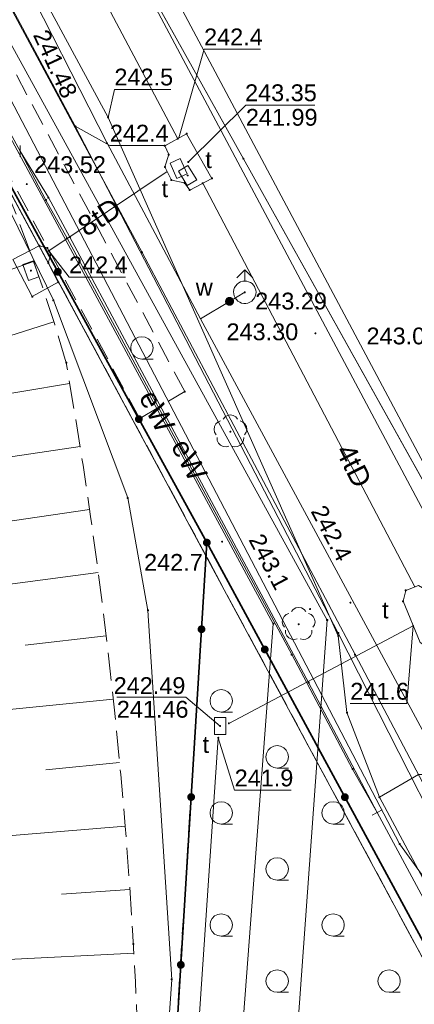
# Model space of a CAD drawing. Header units: metres. Extents: x 6603648 to 6604252, y 5739748 to 5740166.
# Tile 111 of 114: x 6604203 to 6604220, y 5740030 to 5740074. Entities that reach past the tile are written whole.
import ezdxf
from ezdxf.enums import TextEntityAlignment as Align

# ---------------------------------------------------------------- set-up
doc = ezdxf.new("R2010")
doc.units = ezdxf.units.M
for name, pattern in [('PRZER1-1', [1, 0.5, -0.5]), ('PRZER2-1', [1.5, 1, -0.5]), ('PRZER2_5-1', [1.75, 1.25, -0.5]), ('PRZER3-1', [2, 1.5, -0.5])]:
    doc.linetypes.add(name, pattern=pattern)
doc.layers.get('0').update_dxf_attribs({"linetype": 'CONTINUOUS'})
for name, color, linetype, lineweight, true_color in [('GEPPGD', 7, 'CONTINUOUS', 18, 0x008000), ('GESDZI', 7, 'CONTINUOUS', 18, 0x008000), ('GESKKL', 7, 'CONTINUOUS', 18, 0x008000), ('GESUZY', 7, 'CONTINUOUS', 18, 0x008000), ('GSLKOG', 7, 'CONTINUOUS', 35, 0x0a0909), ('GSPPRB', 7, 'CONTINUOUS', 18, 0x0a0909), ('GSPRDL', 7, 'CONTINUOUS', 18, 0x008000), ('GSPWPN', 7, 'CONTINUOUS', 13, 0x0a0909), ('GSPWPN_O', 7, 'CONTINUOUS', 13, 0x0a0909), ('GSPWPS', 7, 'CONTINUOUS', 13, 0x0a0909), ('GSPWPS_O', 7, 'CONTINUOUS', 13, 0x0a0909), ('GSSLZK', 7, 'CONTINUOUS', 18, 0x0a0909), ('GSSPDR', 7, 'CONTINUOUS', 18, 0x0a0909), ('GSSZSN', 7, 'CONTINUOUS', 18, 0x0a0909), ('GULENN', 1, 'CONTINUOUS', 18, 0xff0000), ('GULESN', 1, 'CONTINUOUS', 18, 0xff0000), ('GULEWN', 1, 'CONTINUOUS', 18, 0xff0000), ('GULEWN_O', 1, 'CONTINUOUS', 18, 0xff0000), ('GULTPR', 7, 'CONTINUOUS', 18, 0xff9100), ('GULTPR_O', 7, 'CONTINUOUS', 18, 0xff9100), ('GULWOP', 5, 'CONTINUOUS', 18, 0x0000ff), ('GUPEZC', 7, 'CONTINUOUS', 18, 0x0a0909), ('GUPTWZ', 7, 'CONTINUOUS', 18, 0x0a0909), ('GUPTWZ_O', 7, 'CONTINUOUS', 18, 0x0a0909), ('GUPWDT', 7, 'CONTINUOUS', 18, 0x0a0909), ('GUSIKP', 7, 'CONTINUOUS', 18, 0x0a0909)]:
    doc.layers.add(name, color=color, linetype=linetype, lineweight=lineweight, true_color=true_color)
for name, color, linetype, true_color in [('GUPESH', 1, 'CONTINUOUS', 0xff0000), ('GUPESH_O', 1, 'CONTINUOUS', 0xff0000), ('GUPTSH', 7, 'CONTINUOUS', 0xff9100), ('GUPTSH_O', 7, 'CONTINUOUS', 0xff9100), ('GUPWSH', 5, 'CONTINUOUS', 0x0000ff), ('GUPWSH_O', 5, 'CONTINUOUS', 0x0000ff), ('GUPWZA', 7, 'CONTINUOUS', 0x0a0909), ('GUPWZA_O', 7, 'CONTINUOUS', 0x0a0909)]:
    doc.layers.add(name, color=color, linetype=linetype, true_color=true_color)
doc.styles.add('Arial', font='arial.ttf')

# ---------------------------------------------------------------- blocks, each defined once
blk = doc.blocks.new('GSPWPN1')
blk.add_hatch(color=0).paths.add_polyline_path([(0, 0.045), (-0.011647, 0.043467), (-0.0225, 0.038971), (-0.03182, 0.03182), (-0.038971, 0.0225), (-0.043467, 0.011647), (-0.045, 0), (-0.043467, -0.011647), (-0.038971, -0.0225), (-0.03182, -0.03182), (-0.0225, -0.038971), (-0.011647, -0.043467), (0, -0.045), (0.011647, -0.043467), (0.0225, -0.038971), (0.03182, -0.03182), (0.038971, -0.0225), (0.043467, -0.011647), (0.045, 0), (0.043467, 0.011647), (0.038971, 0.0225), (0.03182, 0.03182), (0.0225, 0.038971), (0.011647, 0.043467)])
blk = doc.blocks.new('GSPPRB0')
at = {"color": 0, "lineweight": 18}
blk.add_lwpolyline([(-0.007955, 0.0225), (0.007955, 0.0225), (0.0225, 0.007955), (0.0225, -0.007955), (0.007955, -0.0225), (-0.007955, -0.0225), (-0.0225, -0.007955), (-0.0225, 0.007955)], close=True, dxfattribs=at)
blk = doc.blocks.new('GUPESH1')
blk.add_hatch(color=0).paths.add_polyline_path([(0, 0.045), (-0.011647, 0.043467), (-0.0225, 0.038971), (-0.03182, 0.03182), (-0.038971, 0.0225), (-0.043467, 0.011647), (-0.045, 0), (-0.043467, -0.011647), (-0.038971, -0.0225), (-0.03182, -0.03182), (-0.0225, -0.038971), (-0.011647, -0.043467), (0, -0.045), (0.011647, -0.043467), (0.0225, -0.038971), (0.03182, -0.03182), (0.038971, -0.0225), (0.043467, -0.011647), (0.045, 0), (0.043467, 0.011647), (0.038971, 0.0225), (0.03182, 0.03182), (0.0225, 0.038971), (0.011647, 0.043467)])
blk = doc.blocks.new('GUPTSH1')
blk.add_hatch(color=0).paths.add_polyline_path([(0, 0.045), (-0.011647, 0.043467), (-0.0225, 0.038971), (-0.03182, 0.03182), (-0.038971, 0.0225), (-0.043467, 0.011647), (-0.045, 0), (-0.043467, -0.011647), (-0.038971, -0.0225), (-0.03182, -0.03182), (-0.0225, -0.038971), (-0.011647, -0.043467), (0, -0.045), (0.011647, -0.043467), (0.0225, -0.038971), (0.03182, -0.03182), (0.038971, -0.0225), (0.043467, -0.011647), (0.045, 0), (0.043467, 0.011647), (0.038971, 0.0225), (0.03182, 0.03182), (0.0225, 0.038971), (0.011647, 0.043467)])
blk = doc.blocks.new('GUPEZC1')
at = {"color": 0}
blk.add_lwpolyline([(0, 0.25), (0, -0.25)], dxfattribs=at)
blk = doc.blocks.new('GSPWPS1')
blk.add_hatch(color=0).paths.add_polyline_path([(0, 0.045), (-0.011647, 0.043467), (-0.0225, 0.038971), (-0.03182, 0.03182), (-0.038971, 0.0225), (-0.043467, 0.011647), (-0.045, 0), (-0.043467, -0.011647), (-0.038971, -0.0225), (-0.03182, -0.03182), (-0.0225, -0.038971), (-0.011647, -0.043467), (0, -0.045), (0.011647, -0.043467), (0.0225, -0.038971), (0.03182, -0.03182), (0.038971, -0.0225), (0.043467, -0.011647), (0.045, 0), (0.043467, 0.011647), (0.038971, 0.0225), (0.03182, 0.03182), (0.0225, 0.038971), (0.011647, 0.043467)])
blk = doc.blocks.new('GUPTWZ1_3')
at = {"color": 0}
blk.add_lwpolyline([(0.375, -0.25), (-0.375, -0.25), (-0.375, 0.25), (0.375, 0.25)], close=True, dxfattribs=at)
blk = doc.blocks.new('GUPWDT1')
at = {"color": 0}
blk.add_lwpolyline([(0.5, 0), (0.492404, -0.086824), (0.469846, -0.17101), (0.433013, -0.25), (0.383022, -0.321394), (0.321394, -0.383022), (0.25, -0.433013), (0.17101, -0.469846), (0.086824, -0.492404), (0, -0.5), (-0.086824, -0.492404), (-0.17101, -0.469846), (-0.25, -0.433013), (-0.32743, -0.377875), (-0.393027, -0.309079), (-0.444418, -0.229113), (-0.479746, -0.140866), (-0.497736, -0.047528), (-0.497736, 0.047528), (-0.479746, 0.140866), (-0.444418, 0.229113), (-0.393027, 0.309079), (-0.32743, 0.377875), (-0.25, 0.433013), (-0.163534, 0.4725), (-0.071157, 0.494911), (0.023791, 0.499434), (0.117879, 0.485906), (0.207708, 0.454816), (0.290028, 0.407288), (0.361867, 0.34504), (0.420627, 0.27032), (0.464184, 0.185831), (0.490964, 0.094626)], close=True, dxfattribs=at)
for points in [[(0.5, 0), (1, 0)], [(0.646447, 0.353553), (1, 0), (0.646447, -0.353553)]]:
    blk.add_lwpolyline(points, dxfattribs=at)
blk = doc.blocks.new('GUPWZA1')
blk.add_hatch(color=0).paths.add_polyline_path([(0, 0.2), (-0.051764, 0.193185), (-0.1, 0.173205), (-0.141421, 0.141421), (-0.173205, 0.1), (-0.193185, 0.051764), (-0.2, 0), (-0.193185, -0.051764), (-0.173205, -0.1), (-0.141421, -0.141421), (-0.1, -0.173205), (-0.051764, -0.193185), (0, -0.2), (0.051764, -0.193185), (0.1, -0.173205), (0.141421, -0.141421), (0.173205, -0.1), (0.193185, -0.051764), (0.2, 0), (0.193185, 0.051764), (0.173205, 0.1), (0.141421, 0.141421), (0.1, 0.173205), (0.051764, 0.193185)])
blk = doc.blocks.new('GEPPGD1_2')
blk.add_hatch(color=0).paths.add_polyline_path([(-0.045, 0), (-0.042798, -0.013906), (-0.036406, -0.02645), (-0.02645, -0.036406), (-0.013906, -0.042798), (0, -0.045), (0.013906, -0.042798), (0.02645, -0.036406), (0.036406, -0.02645), (0.042798, -0.013906), (0.045, 0), (0.042798, 0.013906), (0.036406, 0.02645), (0.02645, 0.036406), (0.013906, 0.042798), (0, 0.045), (-0.013906, 0.042798), (-0.02645, 0.036406), (-0.036406, 0.02645), (-0.042798, 0.013906)])
blk = doc.blocks.new('GUPWSH1')
blk.add_hatch(color=0).paths.add_polyline_path([(0, 0.045), (-0.011647, 0.043467), (-0.0225, 0.038971), (-0.03182, 0.03182), (-0.038971, 0.0225), (-0.043467, 0.011647), (-0.045, 0), (-0.043467, -0.011647), (-0.038971, -0.0225), (-0.03182, -0.03182), (-0.0225, -0.038971), (-0.011647, -0.043467), (0, -0.045), (0.011647, -0.043467), (0.0225, -0.038971), (0.03182, -0.03182), (0.038971, -0.0225), (0.043467, -0.011647), (0.045, 0), (0.043467, 0.011647), (0.038971, 0.0225), (0.03182, 0.03182), (0.0225, 0.038971), (0.011647, 0.043467)])
blk = doc.blocks.new('GSPRDL1')
blk.add_hatch(color=0).paths.add_polyline_path([(-0.045, 0), (-0.042798, -0.013906), (-0.036406, -0.02645), (-0.02645, -0.036406), (-0.013906, -0.042798), (0, -0.045), (0.013906, -0.042798), (0.02645, -0.036406), (0.036406, -0.02645), (0.042798, -0.013906), (0.045, 0), (0.042798, 0.013906), (0.036406, 0.02645), (0.02645, 0.036406), (0.013906, 0.042798), (0, 0.045), (-0.013906, 0.042798), (-0.02645, 0.036406), (-0.036406, 0.02645), (-0.042798, 0.013906)])
at = {"color": 0}
for points in [[(-0.646351, 0.068773), (-0.677512, 0.194901), (-0.663766, 0.324092), (-0.606763, 0.440839), (-0.513345, 0.531129), (-0.394725, 0.584125), (-0.265141, 0.593465)], [(-0.134326, 0.635969), (-0.024001, 0.70458), (0.103115, 0.731429), (0.231763, 0.713292), (0.346501, 0.652348), (0.433559, 0.55591), (0.482485, 0.435555)], [(0.563333, 0.324277), (0.662679, 0.240553), (0.727494, 0.127956), (0.75, 0), (0.727494, -0.127956), (0.662679, -0.240553), (0.563333, -0.324277)], [(-0.265141, -0.593465), (-0.394725, -0.584125), (-0.513345, -0.531129), (-0.606763, -0.440839), (-0.663766, -0.324092), (-0.677512, -0.194901), (-0.646351, -0.068773)], [(0.482485, -0.435555), (0.433559, -0.55591), (0.346501, -0.652348), (0.231763, -0.713292), (0.103115, -0.731429), (-0.024001, -0.70458), (-0.134326, -0.635969)]]:
    blk.add_lwpolyline(points, dxfattribs=at)
blk = doc.blocks.new('GSLKOG2')
blk.add_hatch(color=0).paths.add_polyline_path([(0, 0.175), (-0.045293, 0.169037), (-0.0875, 0.151554), (-0.123744, 0.123744), (-0.151554, 0.0875), (-0.169037, 0.045293), (-0.175, 0), (-0.169037, -0.045293), (-0.151554, -0.0875), (-0.123744, -0.123744), (-0.0875, -0.151554), (-0.045293, -0.169037), (0, -0.175), (0.045293, -0.169037), (0.0875, -0.151554), (0.123744, -0.123744), (0.151554, -0.0875), (0.169037, -0.045293), (0.175, 0), (0.169037, 0.045293), (0.151554, 0.0875), (0.123744, 0.123744), (0.0875, 0.151554), (0.045293, 0.169037)])
blk = doc.blocks.new('GSLKOG1')
blk.add_hatch(color=0).paths.add_polyline_path([(0, 0.175), (-0.045293, 0.169037), (-0.0875, 0.151554), (-0.123744, 0.123744), (-0.151554, 0.0875), (-0.169037, 0.045293), (-0.175, 0), (-0.169037, -0.045293), (-0.151554, -0.0875), (-0.123744, -0.123744), (-0.0875, -0.151554), (-0.045293, -0.169037), (0, -0.175), (0.045293, -0.169037), (0.0875, -0.151554), (0.123744, -0.123744), (0.151554, -0.0875), (0.169037, -0.045293), (0.175, 0), (0.169037, 0.045293), (0.151554, 0.0875), (0.123744, 0.123744), (0.0875, 0.151554), (0.045293, 0.169037)])
blk = doc.blocks.new('GSSLZK1')
at = {"color": 0}
blk.add_lwpolyline([(0.5, 0), (0.475528, -0.154508), (0.404508, -0.293893), (0.293893, -0.404508), (0.154508, -0.475528), (0, -0.5), (-0.154508, -0.475528), (-0.293893, -0.404508), (-0.404508, -0.293893), (-0.475528, -0.154508), (-0.5, 0), (-0.475528, 0.154508), (-0.404508, 0.293893), (-0.293893, 0.404508), (-0.154508, 0.475528), (0, 0.5), (0.154508, 0.475528), (0.293893, 0.404508), (0.404508, 0.293893), (0.475528, 0.154508)], close=True, dxfattribs=at)
blk.add_lwpolyline([(-0.5, 0), (-0.5, -0.5)], dxfattribs=at)

msp = doc.modelspace()

# ---------------------------------------------------------------- linework, layer by layer
at = {"layer": 'GESDZI', "color": 96, "linetype": 'Continuous', "lineweight": 18, "true_color": 0x008000}
for p, q in [((6604183.81, 5740100.36), (6604211.14, 5740049.68)), ((6604212.81, 5740067.39), (6604205.66, 5740080.21)), ((6604227.06, 5740041.86), (6604212.81, 5740067.39)), ((6604211.14, 5740049.68), (6604208.38, 5740004.99))]:
    msp.add_line(p, q, dxfattribs=at)
for points in [[(6604177.388, 5740130.878), (6604188.08, 5740111.72), (6604205.66, 5740080.21), (6604212.81, 5740067.39), (6604227.06, 5740041.86), (6604226.28, 5740034.3), (6604225.19, 5740023.63), (6604211.14, 5740049.68), (6604183.81, 5740100.36), (6604166.975, 5740131.573)], [(6604226.418, 5739825.71), (6604205, 5739821.48), (6604196.08, 5739821.95), (6604198.07, 5739851.9), (6604198.87, 5739863.88), (6604199.76, 5739877.24), (6604201.1, 5739896.98), (6604202.44, 5739916.9), (6604203.44, 5739931.58), (6604203.8, 5739936.9), (6604205.14, 5739956.67), (6604205.71, 5739965.06), (6604208.38, 5740004.99), (6604211.14, 5740049.68), (6604225.19, 5740023.63), (6604238.131, 5739999.936)]]:
    msp.add_lwpolyline(points, dxfattribs=at)
at = {"layer": 'GESKKL', "color": 96, "linetype": 'PRZER3-1', "lineweight": 18, "true_color": 0x008000}
msp.add_lwpolyline([(6604238.131, 5739999.936), (6604225.19, 5740023.63), (6604211.14, 5740049.68), (6604183.81, 5740100.36), (6604166.975, 5740131.573)], dxfattribs=at)
at = {"layer": 'GESUZY', "color": 96, "linetype": 'PRZER1-1', "lineweight": 18, "true_color": 0x008000}
for points in [[(6604238.131, 5739999.936), (6604225.19, 5740023.63), (6604211.14, 5740049.68), (6604183.81, 5740100.36), (6604166.975, 5740131.573)], [(6604045.72, 5740109.58), (6604090.22, 5740106.61), (6604096.88, 5740106.16), (6604155.41, 5740102.26), (6604161.21, 5740101.87), (6604183.81, 5740100.36), (6604211.14, 5740049.68), (6604225.19, 5740023.63), (6604238.131, 5739999.936)]]:
    msp.add_lwpolyline(points, dxfattribs=at)
at = {"layer": 'GSLKOG', "color": 18, "linetype": 'Continuous', "lineweight": 35, "true_color": 0x0a0909}
for points in [[(6604183.39, 5740100.7), (6604211.178, 5740050.262), (6604208.392, 5740005.107), (6604205.713, 5739965.146), (6604203.434, 5739931.663), (6604197.296, 5739931.97)], [(6604234.25, 5740007.78), (6604211.178, 5740050.262)]]:
    msp.add_lwpolyline(points, dxfattribs=at)
at = {"layer": 'GSSLZK', "color": 18, "linetype": 'PRZER2-1', "lineweight": 18, "true_color": 0x0a0909}
msp.add_lwpolyline([(6604208.18, 5740055.8), (6604210.19, 5740057), (6604183.46, 5740107.23), (6604181.36, 5740105.55)], close=True, dxfattribs=at)
msp.add_lwpolyline([(6604238.135, 5739999.985), (6604234.03, 5740007.662), (6604234.25, 5740007.78), (6604211.178, 5740050.262), (6604207.6, 5739993.329), (6604234.332, 5739943.382)], dxfattribs=at)
at = {"layer": 'GSSPDR', "color": 18, "linetype": 'Continuous', "lineweight": 18, "true_color": 0x0a0909}
msp.add_lwpolyline([(6604184.775, 5740100.886), (6604214.142, 5740046.643), (6604204.522, 5739919.482), (6604208, 5739882.664), (6604209.571, 5739880.554), (6604211.711, 5739882.414), (6604207.316, 5739919.294), (6604216.553, 5740046.807), (6604186.359, 5740101.74)], dxfattribs=at)
msp.add_lwpolyline([(6604184.775, 5740100.886), (6604214.142, 5740046.643), (6604204.522, 5739919.482), (6604208, 5739882.664), (6604209.571, 5739880.554), (6604211.711, 5739882.414), (6604207.316, 5739919.294), (6604216.553, 5740046.807), (6604186.359, 5740101.74)], dxfattribs=at)
at = {"layer": 'GSSZSN', "color": 18, "linetype": 'PRZER2_5-1', "lineweight": 18, "true_color": 0x0a0909}
msp.add_lwpolyline([(6604037.319, 5740106.665), (6604055.196, 5740105.081), (6604071.005, 5740104.095), (6604078.357, 5740105.612), (6604080.998, 5740105.388), (6604104.747, 5740103.411), (6604129.626, 5740102.249), (6604150.058, 5740100.705), (6604156.827, 5740100.053), (6604165.873, 5740099.344, -0.07715), (6604179.196, 5740095.371, -0.086132), (6604186.403, 5740091.084, -0.025787), (6604192.315, 5740083.561, -0.090354), (6604204.895, 5740058.288, -0.041119), (6604208.255, 5740021.408), (6604207.704, 5740017.113), (6604207.045, 5740001.44), (6604205.357, 5739975.411)], format="xyb", dxfattribs=at)
at = {"layer": 'GSSZSN', "color": 18, "linetype": 'Continuous', "lineweight": 18, "true_color": 0x0a0909}
for points in [[(6604203.436, 5740062.805), (6604199.565, 5740061.429)], [(6604204.341, 5740060.11), (6604196.232, 5740057.536)], [(6604205.049, 5740057.362), (6604200.768, 5740056.65)], [(6604205.515, 5740054.557), (6604197.173, 5740053.312)], [(6604205.935, 5740051.745), (6604201.978, 5740051.154)], [(6604206.322, 5740048.929), (6604198.771, 5740047.928)], [(6604206.677, 5740046.108), (6604203.069, 5740045.69)], [(6604206.999, 5740043.283), (6604200.092, 5740042.599)], [(6604207.279, 5740040.454), (6604203.984, 5740040.127)], [(6604207.523, 5740037.621), (6604201.193, 5740037.1)], [(6604207.735, 5740034.786), (6604204.689, 5740034.586)], [(6604207.914, 5740031.948), (6604202.011, 5740031.658)]]:
    msp.add_lwpolyline(points, dxfattribs=at)
at = {"layer": 'GULENN', "color": 1, "linetype": 'Continuous', "lineweight": 18, "true_color": 0xff0000}
msp.add_lwpolyline([(6604200.274, 5739889.201), (6604199.194, 5739892.66), (6604201.134, 5739916.634), (6604203.846, 5739948.485), (6604204.135, 5739952.531), (6604209.608, 5740030.777), (6604208.542, 5740047.235), (6604207.641, 5740052.258), (6604204.326, 5740061.072), (6604200.84, 5740068.165), (6604188.488, 5740076.383)], dxfattribs=at)
at = {"layer": 'GULESN', "color": 1, "linetype": 'Continuous', "lineweight": 18, "true_color": 0xff0000}
msp.add_lwpolyline([(6604171.905, 5740131.244), (6604175.62, 5740124.33), (6604187.55, 5740102.06), (6604192.88, 5740091.98), (6604205.3, 5740068.84), (6604217.05, 5740046.23), (6604224.26, 5740032.04), (6604238.443, 5740004.727)], dxfattribs=at)
at = {"layer": 'GULEWN', "color": 1, "linetype": 'Continuous', "lineweight": 18, "true_color": 0xff0000}
for points in [[(6604168.402, 5740131.478), (6604183.389, 5740103.256), (6604202.835, 5740067.728)], [(6604238.342, 5740003.084), (6604234.18, 5740011.9), (6604226.82, 5740024.11), (6604218.884, 5740038.906), (6604217.437, 5740042.682), (6604217.045, 5740046.106), (6604206.766, 5740069.231), (6604194.867, 5740091.218), (6604192.719, 5740094.832), (6604187.458, 5740101.971), (6604183.833, 5740105.438), (6604169.81, 5740131.384)], [(6604238.391, 5740003.88), (6604237.47, 5740005.578), (6604230.006, 5740020.94), (6604224.033, 5740030.982), (6604219.786, 5740036.821), (6604198.565, 5740077.369), (6604180.777, 5740112.394), (6604170.362, 5740131.347)], [(6604238.523, 5740006.012), (6604231.144, 5740020.001), (6604217.802, 5740045.269), (6604208.287, 5740063.208), (6604196.4, 5740085.274), (6604186.7, 5740103.524), (6604175.556, 5740124.348), (6604171.891, 5740131.245)], [(6604218.781, 5740038.222), (6604215.724, 5740044.022), (6604205.063, 5740063.892), (6604204.097, 5740065.653), (6604202.835, 5740067.728)], [(6604218.781, 5740038.222), (6604217.692, 5740040.161), (6604214.969, 5740045.267), (6604204.934, 5740063.84), (6604203.989, 5740065.541), (6604202.835, 5740067.728)], [(6604238.277, 5740002.114), (6604235.299, 5740007.617), (6604218.781, 5740038.222)]]:
    msp.add_lwpolyline(points, dxfattribs=at)
at = {"layer": 'GULTPR', "color": 30, "linetype": 'Continuous', "lineweight": 18, "true_color": 0xff9100}
for points in [[(6604209.878, 5740068.282), (6604186.59, 5740112.124)], [(6604209.407, 5740066.815), (6604204.113, 5740063.28)], [(6604220.471, 5740048.287), (6604210.994, 5740066.296)], [(6604220.394, 5740046.546), (6604212.16, 5740042.201)], [(6604211.69, 5740041.558), (6604207.575, 5739980.936)]]:
    msp.add_lwpolyline(points, dxfattribs=at)
at = {"layer": 'GULWOP', "color": 5, "linetype": 'Continuous', "lineweight": 18, "true_color": 0x0000ff}
for points in [[(6604210.888, 5740060.251), (6604206.719, 5740068.079), (6604194.507, 5740092.002), (6604174.444, 5740131.074)], [(6604239.216, 5740017.235), (6604178.668, 5740130.792)], [(6604179.842, 5740130.714), (6604239.333, 5740019.139)], [(6604210.888, 5740060.251), (6604212.192, 5740061.026), (6604212.874, 5740061.432)], [(6604238.695, 5740008.809), (6604210.888, 5740060.251)]]:
    msp.add_lwpolyline(points, dxfattribs=at)
at = {"layer": 'GUPESH_O', "color": 1, "linetype": 'Continuous', "lineweight": 13, "true_color": 0xff0000, "flags": 128}
for points in [[(6604206.766, 5740069.231), (6604207.049, 5740070.484), (6604209.569, 5740070.484)], [(6604205.302, 5740068.841), (6604206.847, 5740067.983), (6604209.367, 5740067.983)], [(6604218.884, 5740038.906), (6604220.627, 5740039.915), (6604223.147, 5740039.915)]]:
    msp.add_lwpolyline(points, dxfattribs=at)
at = {"layer": 'GUPTSH_O', "color": 30, "linetype": 'Continuous', "lineweight": 13, "true_color": 0xff9100, "flags": 128}
for points in [[(6604209.927, 5740068.326), (6604211.054, 5740072.275), (6604213.574, 5740072.275)], [(6604210.347, 5740067.239), (6604212.921, 5740069.783), (6604216.001, 5740069.783)], [(6604204.113, 5740063.28), (6604205.02, 5740062.105), (6604207.54, 5740062.105)], [(6604220.394, 5740046.546), (6604220.105, 5740043.085), (6604217.585, 5740043.085)], [(6604211.772, 5740042.082), (6604210.235, 5740043.375), (6604207.155, 5740043.375)], [(6604211.69, 5740041.558), (6604212.42, 5740039.216), (6604214.94, 5740039.216)]]:
    msp.add_lwpolyline(points, dxfattribs=at)
at = {"layer": 'GUSIKP', "color": 30, "linetype": 'Continuous', "lineweight": 18, "true_color": 0xff9100}
for points in [[(6604209.296, 5740067.964), (6604210.276, 5740068.5), (6604211.403, 5740066.511), (6604210.416, 5740065.993), (6604210.182, 5740066.313), (6604209.597, 5740066.439), (6604209.303, 5740067.021), (6604209.478, 5740067.571)], [(6604202.513, 5740062.896), (6604203.692, 5740063.508), (6604204.049, 5740063.408), (6604204.202, 5740063.103), (6604204.095, 5740062.74), (6604204.541, 5740061.878), (6604203.376, 5740061.239)], [(6604219.942, 5740047.647), (6604220.062, 5740048.13), (6604220.638, 5740048.351), (6604221.063, 5740048.1), (6604221.801, 5740046.234), (6604221.67, 5740045.751), (6604221.135, 5740045.541), (6604220.709, 5740045.802)]]:
    msp.add_lwpolyline(points, close=True, dxfattribs=at)

# ---------------------------------------------------------------- block references
at = {"layer": 'GEPPGD', "color": 96, "linetype": 'Continuous', "lineweight": 18, "true_color": 0x008000, "rotation": 90}
for p in [(6604212.81, 5740067.39), (6604211.14, 5740049.68)]:
    msp.add_blockref('GEPPGD1_2', p, dxfattribs=at)
at = {"layer": 'GSLKOG', "color": 18, "linetype": 'Continuous', "lineweight": 35, "true_color": 0x0a0909}
for name, p, rotation in [('GSLKOG2', (6604204.522, 5740062.343), 298.8514766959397), ('GSLKOG2', (6604204.522, 5740062.343), 298.8514766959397), ('GSLKOG2', (6604208.141, 5740055.774), 298.8514766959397), ('GSLKOG2', (6604208.141, 5740055.774), 298.8514766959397), ('GSLKOG1', (6604211.178, 5740050.262), 118.5068652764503), ('GSLKOG2', (6604210.939, 5740046.399), 266.4702746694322), ('GSLKOG2', (6604210.939, 5740046.399), 266.4702746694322), ('GSLKOG2', (6604213.765, 5740045.498), 118.5068652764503), ('GSLKOG2', (6604213.765, 5740045.498), 118.5068652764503), ('GSLKOG2', (6604210.477, 5740038.913), 266.4702746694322), ('GSLKOG2', (6604210.477, 5740038.913), 266.4702746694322), ('GSLKOG2', (6604217.345, 5740038.907), 118.5068652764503), ('GSLKOG2', (6604217.345, 5740038.907), 118.5068652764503), ('GSLKOG2', (6604210.016, 5740031.428), 266.4702746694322), ('GSLKOG2', (6604210.016, 5740031.428), 266.4702746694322)]:
    msp.add_blockref(name, p, dxfattribs=dict(at, rotation=rotation))
at = {"layer": 'GSPPRB', "color": 18, "linetype": 'Continuous', "lineweight": 18, "true_color": 0x0a0909, "rotation": 90}
for p in [(6604205.3, 5740068.84), (6604210.276, 5740068.5), (6604209.296, 5740067.964), (6604209.478, 5740067.571), (6604209.303, 5740067.021), (6604209.597, 5740066.439), (6604210.182, 5740066.313), (6604211.403, 5740066.511), (6604210.416, 5740065.993), (6604203.989, 5740065.541), (6604204.097, 5740065.653), (6604204.934, 5740063.84), (6604205.063, 5740063.892), (6604203.692, 5740063.508), (6604204.049, 5740063.408), (6604208.287, 5740063.208), (6604204.095, 5740062.74), (6604204.202, 5740063.103), (6604204.541, 5740061.878), (6604203.376, 5740061.239), (6604204.326, 5740061.072), (6604204.895, 5740058.288), (6604210.19, 5740057), (6604208.18, 5740055.8), (6604207.641, 5740052.258), (6604211.178, 5740050.262), (6604220.062, 5740048.13), (6604219.942, 5740047.647), (6604208.542, 5740047.235), (6604214.142, 5740046.643), (6604214.142, 5740046.643), (6604216.553, 5740046.807), (6604216.553, 5740046.807), (6604217.045, 5740046.106), (6604217.05, 5740046.23), (6604214.969, 5740045.267), (6604217.802, 5740045.269), (6604215.724, 5740044.022), (6604217.437, 5740042.682), (6604217.692, 5740040.161), (6604219.786, 5740036.821), (6604207.894, 5740032.364), (6604209.608, 5740030.777)]:
    msp.add_blockref('GSPPRB0', p, dxfattribs=at)
at = {"layer": 'GSPRDL', "color": 96, "linetype": 'Continuous', "lineweight": 18, "true_color": 0x008000, "rotation": 90}
for p in [(6604212.23, 5740055.21), (6604215.28, 5740046.62)]:
    msp.add_blockref('GSPRDL1', p, dxfattribs=at)
at = {"layer": 'GSPWPN', "color": 18, "linetype": 'Continuous', "lineweight": 13, "true_color": 0x0a0909, "rotation": 90}
for p in [(6604211.861, 5740050.305), (6604215.788, 5740047.301), (6604217.593, 5740047.583)]:
    msp.add_blockref('GSPWPN1', p, dxfattribs=at)
at = {"layer": 'GSPWPS', "color": 18, "linetype": 'Continuous', "lineweight": 13, "true_color": 0x0a0909, "rotation": 90}
for p in [(6604203.135, 5740066.254), (6604216.03, 5740059.6)]:
    msp.add_blockref('GSPWPS1', p, dxfattribs=at)
at = {"layer": 'GSSLZK', "color": 18, "linetype": 'Continuous', "lineweight": 18, "true_color": 0x0a0909, "rotation": 90}
for p in [(6604208.275, 5740058.949), (6604211.819, 5740043.205), (6604214.319, 5740040.705), (6604211.819, 5740038.205), (6604216.819, 5740038.205), (6604214.319, 5740035.705), (6604211.819, 5740033.205), (6604216.819, 5740033.205), (6604214.319, 5740030.705), (6604219.319, 5740030.705)]:
    msp.add_blockref('GSSLZK1', p, dxfattribs=at)
at = {"layer": 'GUPESH', "color": 1, "linetype": 'Continuous', "lineweight": 5, "true_color": 0xff0000, "rotation": 90}
for p in [(6604205.3, 5740068.84), (6604206.766, 5740069.231), (6604217.045, 5740046.106), (6604218.884, 5740038.906)]:
    msp.add_blockref('GUPESH1', p, dxfattribs=at)
at = {"layer": 'GUPEZC', "color": 18, "linetype": 'Continuous', "lineweight": 18, "true_color": 0x0a0909}
msp.add_blockref('GUPEZC1', (6604202.835, 5740067.728), dxfattribs=at)
at = {"layer": 'GUPEZC', "color": 18, "linetype": 'Continuous', "lineweight": 18, "true_color": 0x0a0909, "rotation": 297.5397548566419}
msp.add_blockref('GUPEZC1', (6604218.781, 5740038.222), dxfattribs=at)
at = {"layer": 'GUPTSH', "color": 30, "linetype": 'Continuous', "lineweight": 5, "true_color": 0xff9100, "rotation": 90}
for p in [(6604209.878, 5740068.282), (6604210.347, 5740067.239), (6604210.32, 5740066.64), (6604210.994, 5740066.296), (6604204.113, 5740063.28), (6604203.319, 5740062.396), (6604220.394, 5740046.546), (6604211.772, 5740042.082), (6604211.772, 5740042.082), (6604212.16, 5740042.201), (6604211.69, 5740041.558)]:
    msp.add_blockref('GUPTSH1', p, dxfattribs=at)
at = {"layer": 'GUPTWZ', "color": 18, "linetype": 'Continuous', "lineweight": 18, "true_color": 0x0a0909}
for p, rotation in [((6604209.917, 5740066.95), 293.9825650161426), ((6604210.32, 5740066.64), 301.6947774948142), ((6604203.319, 5740062.396), 289.2627676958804), ((6604211.772, 5740042.082), 269.633295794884)]:
    msp.add_blockref('GUPTWZ1_3', p, dxfattribs=dict(at, rotation=rotation))
at = {"layer": 'GUPWDT', "color": 18, "linetype": 'Continuous', "lineweight": 18, "true_color": 0x0a0909, "rotation": 90}
msp.add_blockref('GUPWDT1', (6604212.874, 5740061.432), dxfattribs=at)
at = {"layer": 'GUPWSH', "color": 5, "linetype": 'Continuous', "lineweight": 5, "true_color": 0x0000ff, "rotation": 90}
for p in [(6604206.719, 5740068.079), (6604206.719, 5740068.079), (6604212.874, 5740061.432), (6604212.192, 5740061.026)]:
    msp.add_blockref('GUPWSH1', p, dxfattribs=at)
at = {"layer": 'GUPWZA', "color": 18, "linetype": 'Continuous', "lineweight": 5, "true_color": 0x0a0909, "rotation": 207.1245929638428}
msp.add_blockref('GUPWZA1', (6604212.192, 5740061.026), dxfattribs=at)

# ---------------------------------------------------------------- texts
at = {"layer": 'GSPWPN_O', "color": 18, "linetype": 'Continuous', "lineweight": 0, "true_color": 0x0a0909, "style": 'Arial'}
for s, rotation, p in [('242.4', 297.9018, (6604215.803, 5740051.666)), ('243.1', 297.9018, (6604213.025, 5740050.396)), ('242.7', 360, (6604208.373, 5740049.006))]:
    msp.add_text(s, height=0.75, rotation=rotation, dxfattribs=at).set_placement(p)
at = {"layer": 'GSPWPS_O', "color": 18, "linetype": 'Continuous', "lineweight": 0, "true_color": 0x0a0909, "style": 'Arial'}
for s, p in [('243.52', (6604203.463, 5740066.751)), ('243.04', (6604218.311, 5740059.107))]:
    msp.add_text(s, height=0.75, rotation=360, dxfattribs=at).set_placement(p)
at = {"layer": 'GULEWN_O', "color": 1, "linetype": 'Continuous', "lineweight": 0, "true_color": 0xff0000, "style": 'Arial'}
for rotation, p in [(297.2327, (6604208.552, 5740055.924)), (298.2146, (6604209.997, 5740053.744))]:
    msp.add_text('eW', height=0.9, rotation=rotation, dxfattribs=at).set_placement(p, align=Align.CENTER)
at = {"layer": 'GULTPR_O', "color": 30, "linetype": 'Continuous', "lineweight": 0, "true_color": 0xff9100, "style": 'Arial'}
for s, rotation, p in [('8tD', 32.5828, (6604206.615, 5740064.412)), ('4tD', 296.6042, (6604217.346, 5740053.493))]:
    msp.add_text(s, height=0.9, rotation=rotation, dxfattribs=at).set_placement(p, align=Align.CENTER)
at = {"layer": 'GUPESH_O', "color": 1, "linetype": 'Continuous', "lineweight": 0, "true_color": 0xff0000, "style": 'Arial'}
for s, p in [('242.5', (6604207.049, 5740070.657)), ('242.4', (6604206.847, 5740068.155))]:
    msp.add_text(s, height=0.75, rotation=360, dxfattribs=at).set_placement(p)
at = {"layer": 'GUPTSH_O', "color": 30, "linetype": 'Continuous', "lineweight": 0, "true_color": 0xff9100, "style": 'Arial'}
for s, p in [('242.4', (6604211.054, 5740072.447)), ('243.35', (6604212.885, 5740069.956)), ('241.99', (6604212.921, 5740068.861)), ('242.4', (6604205.02, 5740062.277)), ('242.49', (6604207.015, 5740043.508)), ('241.6', (6604217.585, 5740043.257)), ('241.46', (6604207.155, 5740042.453)), ('241.9', (6604212.42, 5740039.389))]:
    msp.add_text(s, height=0.75, rotation=360, dxfattribs=at).set_placement(p)
at = {"layer": 'GUPTWZ_O', "color": 18, "linetype": 'Continuous', "lineweight": 0, "true_color": 0x0a0909, "style": 'Arial'}
for p in [(6604211.401, 5740066.971), (6604209.449, 5740065.675), (6604219.298, 5740046.883), (6604211.276, 5740040.882)]:
    msp.add_text('t', height=0.75, rotation=360, dxfattribs=at).set_placement(p, align=Align.RIGHT)
at = {"layer": 'GUPWSH_O', "color": 5, "linetype": 'Continuous', "lineweight": 0, "true_color": 0x0000ff, "style": 'Arial'}
for s, rotation, p in [('241.48', 294.7935, (6604203.398, 5740072.917)), ('241.48', 294.7935, (6604203.398, 5740072.917)), ('243.29', 360, (6604213.339, 5740060.664)), ('243.30', 360, (6604212.056, 5740059.292))]:
    msp.add_text(s, height=0.75, rotation=rotation, dxfattribs=at).set_placement(p)
at = {"layer": 'GUPWZA_O', "color": 18, "linetype": 'Continuous', "lineweight": 0, "true_color": 0x0a0909, "style": 'Arial'}
msp.add_text('w', height=0.75, rotation=360, dxfattribs=at).set_placement((6604211.442, 5740061.276), align=Align.RIGHT)

doc.saveas('drawing.dxf')
